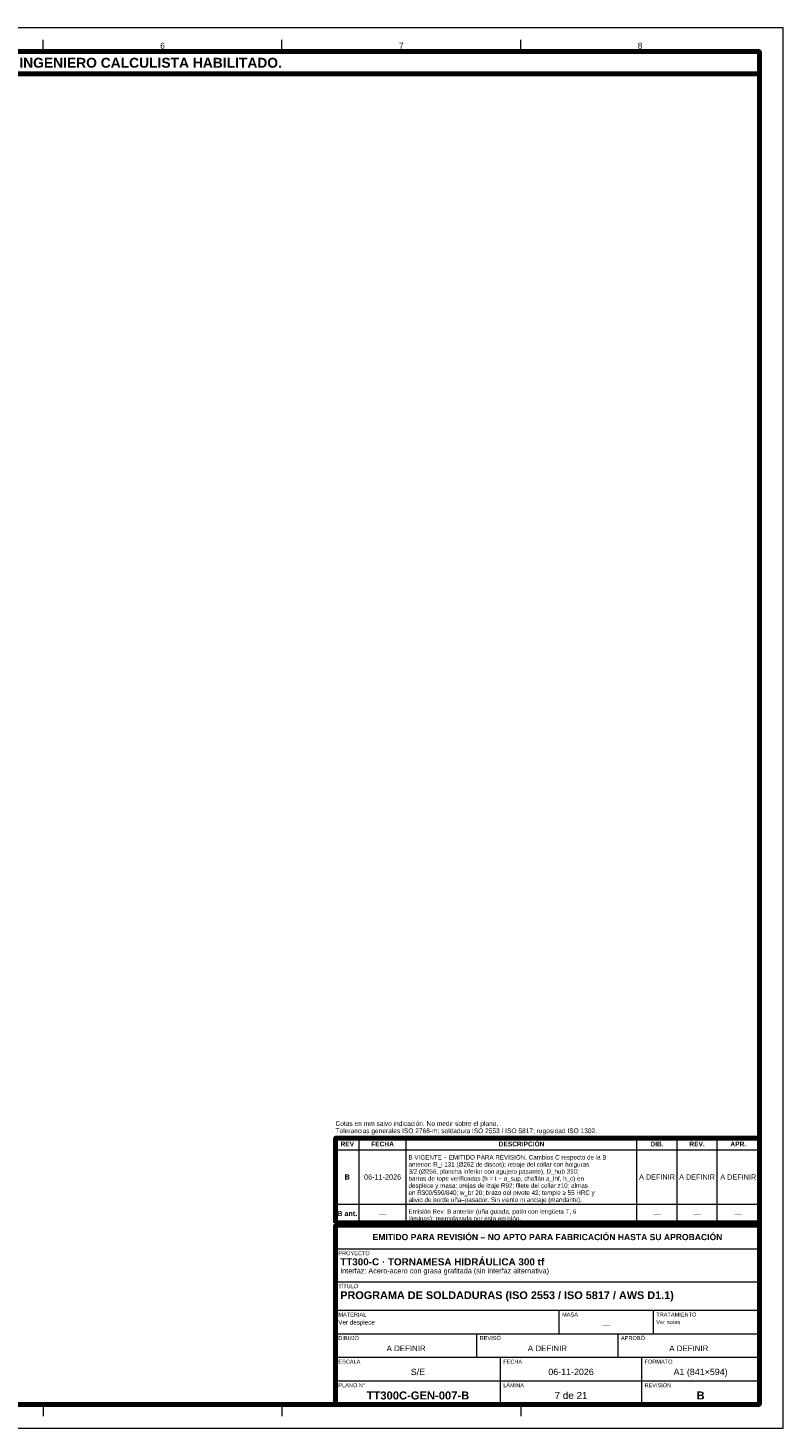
# Model space of a CAD drawing. Header units: millimetres. Extents: x 0 to 841, y 0 to 594.
# Tile 4 of 4: x 520 to 841, y 0 to 594. Entities that reach past the tile are written whole.
import ezdxf
from ezdxf.enums import TextEntityAlignment as Align

# ---------------------------------------------------------------- set-up
doc = ezdxf.new("R2010")
doc.units = ezdxf.units.MM
for name, color, linetype, lineweight in [('FINA', 7, 'CONTINUOUS', 18), ('MARCO', 7, 'CONTINUOUS', 70), ('TXT', 7, 'CONTINUOUS', 25)]:
    doc.layers.add(name, color=color, linetype=linetype, lineweight=lineweight)
doc.styles.add('STD', font='LiberationSans-Regular.ttf')
doc.styles.add('STDB', font='LiberationSans-Bold.ttf')

msp = doc.modelspace()

# ---------------------------------------------------------------- linework, layer by layer
at = {"layer": 'FINA'}
for p, q in [((526.875, 584), (526.875, 589)), ((628.25, 584), (628.25, 589)), ((729.625, 584), (729.625, 589)), ((661, 87), (661, 123)), ((681, 87), (681, 123)), ((779, 87), (779, 123)), ((796, 87), (796, 123)), ((813, 87), (813, 123)), ((651, 118), (831, 118)), ((651, 95), (831, 95)), ((651, 87), (831, 87)), ((651, 86), (831, 86)), ((651, 76), (831, 76)), ((651, 62), (831, 62)), ((651, 50), (831, 50)), ((746, 40), (746, 50)), ((786, 40), (786, 50)), ((651, 40), (831, 40)), ((711, 30), (711, 40)), ((771, 30), (771, 40)), ((651, 30), (831, 30)), ((721, 20), (721, 30)), ((781, 20), (781, 30)), ((651, 20), (831, 20)), ((721, 10), (721, 20)), ((781, 10), (781, 20)), ((526.875, 10), (526.875, 5)), ((628.25, 10), (628.25, 5)), ((729.625, 10), (729.625, 5))]:
    msp.add_line(p, q, dxfattribs=at)
msp.add_lwpolyline([(0, 0), (841, 0), (841, 594), (0, 594)], close=True, dxfattribs=at)
at = {"layer": 'MARCO'}
for points in [[(20, 10), (831, 10), (831, 584), (20, 584)], [(20, 574.5), (831, 574.5), (831, 584), (20, 584)], [(651, 87), (831, 87), (831, 123), (651, 123)], [(651, 10), (831, 10), (831, 86), (651, 86)]]:
    msp.add_lwpolyline(points, close=True, dxfattribs=at)

# ---------------------------------------------------------------- texts
at = {"layer": 'TXT'}
for s, height, style, p in [('ESTOS PLANOS NO SON VÁLIDOS PARA FABRICACIÓN HASTA SU REVISIÓN Y APROBACIÓN POR UN INGENIERO CALCULISTA HABILITADO.', 4.2, 'STDB', (425.5, 579.25)), ('6', 2.5, 'STD', (577.562, 586.5)), ('7', 2.5, 'STD', (678.938, 586.5)), ('8', 2.5, 'STD', (780.312, 586.5)), ('REV', 2, 'STDB', (656, 120.5)), ('FECHA', 2, 'STDB', (671, 120.5)), ('DESCRIPCIÓN', 2, 'STDB', (730, 120.5)), ('DIB.', 2, 'STDB', (787.5, 120.5)), ('REV.', 2, 'STDB', (804.5, 120.5)), ('APR.', 2, 'STDB', (822, 120.5)), ('B', 2.2, 'STDB', (656, 106.5)), ('06-11-2026', 2.2, 'STD', (671, 106.5)), ('A DEFINIR', 2.2, 'STD', (787.5, 106.5)), ('A DEFINIR', 2.2, 'STD', (804.5, 106.5)), ('A DEFINIR', 2.2, 'STD', (822, 106.5)), ('B ant.', 2.2, 'STDB', (656, 91)), ('—', 2.2, 'STD', (671, 91)), ('—', 2.2, 'STD', (787.5, 91)), ('—', 2.2, 'STD', (804.5, 91)), ('—', 2.2, 'STD', (822, 91)), ('EMITIDO PARA REVISIÓN – NO APTO PARA FABRICACIÓN HASTA SU APROBACIÓN', 2.6, 'STDB', (741, 81)), ('—', 2.4, 'STD', (766, 43.8)), ('A DEFINIR', 2.4, 'STD', (681, 33.8)), ('A DEFINIR', 2.4, 'STD', (741, 33.8)), ('A DEFINIR', 2.4, 'STD', (801, 33.8)), ('S/E', 2.7, 'STD', (686, 23.8)), ('06-11-2026', 2.7, 'STD', (751, 23.8)), ('A1 (841×594)', 2.7, 'STD', (806, 23.8)), ('TT300C-GEN-007-B', 3.4, 'STDB', (686, 13.8)), ('7 de 21', 3, 'STD', (751, 13.8)), ('B', 3.4, 'STDB', (806, 13.8))]:
    msp.add_text(s, height=height, dxfattribs=dict(at, style=style)).set_placement(p, align=Align.MIDDLE_CENTER)
at = {"layer": 'TXT', "style": 'STD'}
for s, p in [('Tolerancias generales ISO 2768-m; soldadura ISO 2553 / ISO 5817; rugosidad ISO 1302.', (651, 124.5)), ('Cotas en mm salvo indicación. No medir sobre el plano.', (651, 127.6))]:
    msp.add_text(s, height=2, dxfattribs=at).set_placement(p, align=Align.BOTTOM_LEFT)
at = {"layer": 'TXT'}
for s, height, style, p in [('anterior: R_i 131 (Ø262 de discos); rebaje del collar con holguras', 1.9, 'STD', (682, 112.8)), ('B VIGENTE – EMITIDO PARA REVISIÓN. Cambios C respecto de la B', 1.9, 'STD', (682, 115.8)), ('3/2 (Ø256, plancha inferior con agujero pasante), D_hub 310;', 1.9, 'STD', (682, 109.8)), ('barras de tope verificadas (h = t − a_sup, chaflán a_inf, h_c) en', 1.9, 'STD', (682, 106.8)), ('despiece y masa; orejas de izaje R92; filete del collar z10; almas', 1.9, 'STD', (682, 103.8)), ('en R300/590/840; w_br 20; brazo del pivote 42; temple ≥ 55 HRC y', 1.9, 'STD', (682, 100.8)), ('alivio de borde uña–pasador. Sin viento ni anclaje (mandante).', 1.9, 'STD', (682, 97.8)), ('láminas); reemplazada por esta emisión.', 1.9, 'STD', (682, 89.8)), ('Emisión Rev. B anterior (uña guiada, patín con lengüeta T, 6', 1.9, 'STD', (682, 92.8)), ('PROYECTO', 1.7, 'STD', (652.2, 75)), ('TT300-C · TORNAMESA HIDRÁULICA 300 tf', 3, 'STDB', (653, 72)), ('Interfaz: Acero-acero con grasa grafitada (sin interfaz alternativa)', 2.2, 'STD', (653, 67.8)), ('TÍTULO', 1.7, 'STD', (652.2, 61)), ('PROGRAMA DE SOLDADURAS (ISO 2553 / ISO 5817 / AWS D1.1)', 3.3, 'STDB', (653, 58)), ('MATERIAL', 1.7, 'STD', (652.2, 49)), ('MASA', 1.7, 'STD', (747.2, 49)), ('TRATAMIENTO', 1.7, 'STD', (787.2, 49)), ('Ver despiece', 1.9, 'STD', (652.2, 45.8)), ('Ver notas', 1.7, 'STD', (787.2, 45.8)), ('DIBUJÓ', 1.7, 'STD', (652.2, 39)), ('REVISÓ', 1.7, 'STD', (712.2, 39)), ('APROBÓ', 1.7, 'STD', (772.2, 39)), ('ESCALA', 1.7, 'STD', (652.2, 29)), ('FECHA', 1.7, 'STD', (722.2, 29)), ('FORMATO', 1.7, 'STD', (782.2, 29)), ('PLANO N°', 1.7, 'STD', (652.2, 19)), ('LÁMINA', 1.7, 'STD', (722.2, 19)), ('REVISIÓN', 1.7, 'STD', (782.2, 19))]:
    msp.add_text(s, height=height, dxfattribs=dict(at, style=style)).set_placement(p, align=Align.TOP_LEFT)

doc.saveas('drawing.dxf')
